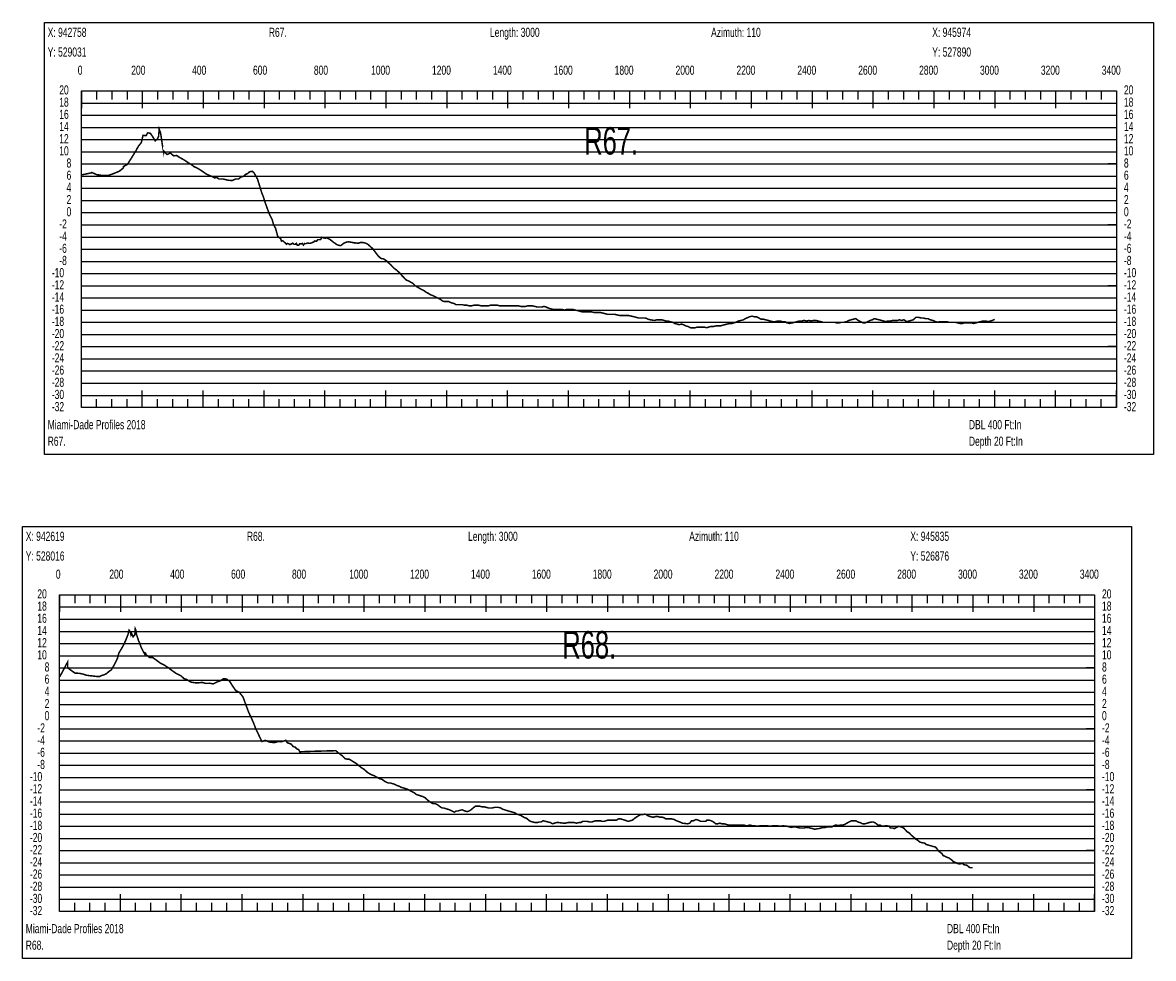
# Model space of a CAD drawing. Header units: inches. Extents: x 471865 to 538526, y 1054316 to 1102451.
# Tile 106 of 114: x 520434 to 524148, y 1099142 to 1102215. Entities that reach past the tile are written whole.
import ezdxf

# ---------------------------------------------------------------- set-up
doc = ezdxf.new("R2010")
doc.units = ezdxf.units.IN
doc.header["$MEASUREMENT"] = 0
for name, color, linetype in [('LABELS', 7, 'Continuous'), ('X_Gr1', 7, 'Continuous'), ('XSECTION', 7, 'Continuous')]:
    doc.layers.add(name, color=color, linetype=linetype)
doc.styles.get("Standard").update_dxf_attribs({"font": 'arial.ttf'})

msp = doc.modelspace()

# ---------------------------------------------------------------- linework, layer by layer
at = {"layer": 'X_Gr1', "color": 6, "linetype": 'Continuous', "lineweight": 18, "true_color": 0xff00ff, "transparency": 33554687, "const_width": 5}
for points in [[(520627.5, 1101713.8), (520627.5, 1101713.8), (520627.8, 1101715), (520660.5, 1101721.9), (520661.2, 1101723), (520676.1, 1101716), (520697.3, 1101712.9), (520714.7, 1101712.9), (520733.3, 1101719.6), (520751.2, 1101726.9), (520764.7, 1101737.9), (520764.9, 1101742.4), (520778, 1101749.4), (520805.1, 1101792.9), (520814.1, 1101809.4), (520823.5, 1101821), (520829.3, 1101845), (520839.2, 1101843.8), (520844.5, 1101853.2), (520853.3, 1101851.6), (520861.5, 1101839.4), (520869.2, 1101826.4), (520876.5, 1101833.5), (520880.1, 1101840.3), (520882.3, 1101865.1), (520887, 1101851.9), (520893.3, 1101809.4), (520896.7, 1101790.8), (520896.9, 1101793.5), (520907.8, 1101781.8), (520919.1, 1101786.8), (520929.5, 1101777.7), (520939.8, 1101778.6), (520949.9, 1101771.8), (520960.9, 1101766), (520971.5, 1101759.2), (520978.5, 1101754.2), (520989.3, 1101748.1), (520996.5, 1101742.2), (521008.4, 1101736.6), (521016.5, 1101731.7), (521027.5, 1101724.5), (521035.5, 1101718.7), (521045.8, 1101713.8), (521056.7, 1101709.4), (521064.5, 1101705), (521071.7, 1101706.4), (521078.8, 1101701.4), (521090.3, 1101701.7), (521097.2, 1101700.4), (521104.4, 1101698.4), (521112.2, 1101696.9), (521122.6, 1101696.8), (521132.7, 1101701.2), (521143.4, 1101701.8), (521150.2, 1101707.5), (521160.2, 1101710.8), (521166.4, 1101716.7), (521172.8, 1101719.6), (521179.6, 1101725.3), (521188.1, 1101726.8), (521194, 1101721.4), (521199.9, 1101711), (521205.5, 1101700.5), (521213.5, 1101674.3), (521218.8, 1101657), (521224.5, 1101643.2), (521229.9, 1101624.7), (521235.3, 1101610.3), (521244.5, 1101585.5), (521253.3, 1101568.1), (521258.2, 1101551), (521264.6, 1101539.4), (521268.7, 1101524.2), (521271.8, 1101512.8), (521277.8, 1101508.1), (521281.4, 1101505.4), (521283.9, 1101497.5), (521287.4, 1101498.9), (521289.9, 1101497.4), (521296, 1101491.8), (521300.6, 1101487.3), (521303.9, 1101489.9), (521309.4, 1101487.5), (521311.6, 1101485.9), (521317, 1101488.6), (521321.1, 1101490.7), (521325.1, 1101487.3), (521329.3, 1101486.9), (521332.9, 1101490.1), (521335.2, 1101484.5), (521340.7, 1101484), (521343.9, 1101489.1), (521348.9, 1101488), (521352.5, 1101490.2), (521356.2, 1101484.3), (521359.5, 1101489.4), (521364.7, 1101489.2), (521368.6, 1101491.3), (521376.3, 1101490.1), (521383.6, 1101491.9), (521389.7, 1101494.8), (521393.5, 1101498.1), (521399.1, 1101497), (521403.6, 1101502.4), (521408.1, 1101502.4), (521412.5, 1101502.7), (521416.8, 1101510.1), (521422.7, 1101508.1), (521427.4, 1101506.7), (521432.6, 1101508.5), (521435.7, 1101506.8), (521443.2, 1101503.1), (521447.7, 1101499.4), (521451.9, 1101496.3), (521454.2, 1101493.8), (521459.9, 1101490.5), (521464.9, 1101486.5), (521469.2, 1101484.6), (521473.3, 1101483.5), (521478.2, 1101482.4), (521483.8, 1101486.6), (521488.9, 1101490.7), (521494.1, 1101492.9), (521499.3, 1101494.6), (521504.5, 1101495.1), (521509.6, 1101494.3), (521514.7, 1101493.5), (521519.9, 1101492.7), (521524.8, 1101491), (521525, 1101491.8), (521531.4, 1101491), (521537.8, 1101491), (521543.8, 1101493), (521550.8, 1101493), (521559.9, 1101491), (521567.7, 1101487), (521583.3, 1101473), (521601.3, 1101449), (521610.1, 1101441), (521619.5, 1101439), (521628.7, 1101433), (521636.9, 1101425), (521643.6, 1101419), (521649.3, 1101413), (521655.5, 1101407), (521663.4, 1101401), (521672.2, 1101393), (521680.9, 1101383), (521688.5, 1101375), (521694.8, 1101369), (521701, 1101367), (521707.9, 1101363), (521715.4, 1101359), (521723.1, 1101351), (521730.1, 1101347), (521736.5, 1101343), (521743.7, 1101339), (521751.9, 1101335), (521760.2, 1101329), (521767.7, 1101325), (521774.2, 1101321), (521780.6, 1101319), (521788, 1101315), (521796.6, 1101311), (521805.1, 1101307), (521812.5, 1101301), (521818.8, 1101299), (521825.6, 1101299), (521833.6, 1101299), (521842, 1101295), (521849.9, 1101293), (521857, 1101289), (521863.6, 1101289), (521870.1, 1101289), (521877.3, 1101289), (521885.2, 1101287), (521893.1, 1101287), (521900.7, 1101285), (521908.3, 1101285), (521916.1, 1101287), (521923.9, 1101287), (521931.9, 1101287), (521939.9, 1101285), (521947.9, 1101285), (521955.8, 1101285), (521963.2, 1101285), (521970.6, 1101287), (521978.1, 1101287), (521985.8, 1101287), (521993.4, 1101287), (522000.9, 1101285), (522008.4, 1101285), (522016.4, 1101285), (522024.8, 1101285), (522032.7, 1101285), (522039.8, 1101285), (522046.8, 1101285), (522054.5, 1101285), (522062.5, 1101285), (522070.5, 1101283), (522078.4, 1101283), (522085.8, 1101283), (522092.9, 1101285), (522100.2, 1101285), (522108.2, 1101285), (522116.6, 1101283), (522124.6, 1101281), (522132, 1101281), (522138.9, 1101281), (522146, 1101283), (522153.7, 1101281), (522161.8, 1101277), (522169.7, 1101275), (522177, 1101273), (522183.8, 1101273), (522190.8, 1101273), (522198.2, 1101273), (522206, 1101273), (522213.6, 1101271), (522220.8, 1101273), (522227.6, 1101273), (522234.4, 1101273), (522241.4, 1101273), (522249.2, 1101271), (522257.3, 1101269), (522265.1, 1101267), (522272.2, 1101265), (522279, 1101265), (522286.6, 1101265), (522295, 1101265), (522303.4, 1101265), (522311.1, 1101263), (522317.7, 1101263), (522324.3, 1101263), (522331.7, 1101263), (522339.7, 1101261), (522347.8, 1101259), (522355.5, 1101257), (522363, 1101257), (522370.6, 1101257), (522378.6, 1101257), (522387.2, 1101255), (522395.8, 1101253), (522403.8, 1101253), (522410.9, 1101253), (522417.5, 1101253), (522424.9, 1101253), (522433.4, 1101251), (522442.3, 1101249), (522450.3, 1101247), (522457, 1101245), (522463.6, 1101245), (522471, 1101245), (522479.7, 1101245), (522488.5, 1101241), (522496.4, 1101239), (522509.3, 1101237), (522516.4, 1101239), (522524.9, 1101239), (522533.4, 1101239), (522540.8, 1101237), (522547.1, 1101235), (522553.4, 1101235), (522560.5, 1101233), (522568.2, 1101231), (522576, 1101227), (522583.4, 1101225), (522590.8, 1101223), (522598, 1101225), (522604.9, 1101223), (522612.1, 1101219), (522619.7, 1101217), (522627.8, 1101213), (522635.5, 1101213), (522642.7, 1101213), (522649.7, 1101215), (522656.8, 1101215), (522665, 1101215), (522673.3, 1101215), (522680.6, 1101213), (522687.1, 1101215), (522694, 1101217), (522702.2, 1101217), (522710.8, 1101219), (522718.7, 1101219), (522725.7, 1101219), (522732.6, 1101221), (522740.1, 1101223), (522748, 1101225), (522755.8, 1101227), (522763.2, 1101227), (522769.9, 1101229), (522776.8, 1101231), (522784.7, 1101235), (522793.1, 1101237), (522801, 1101239), (522807.8, 1101243), (522821.4, 1101249), (522829.5, 1101251), (522837.8, 1101249), (522845.2, 1101249), (522852.1, 1101245), (522859, 1101241), (522866.5, 1101241), (522874.6, 1101239), (522882.6, 1101237), (522890.3, 1101235), (522897.8, 1101233), (522905.4, 1101233), (522913.4, 1101235), (522921.6, 1101235), (522929.7, 1101233), (522937.6, 1101233), (522945.2, 1101229), (522953.2, 1101227), (522961.5, 1101229), (522969.8, 1101231), (522977.2, 1101233), (522984.4, 1101235), (522992.4, 1101235), (523000.8, 1101237), (523009.1, 1101235), (523016.7, 1101237), (523023.8, 1101235), (523031.3, 1101237), (523039.5, 1101237), (523048, 1101235), (523055.8, 1101233), (523062.5, 1101231), (523069.4, 1101231), (523077.1, 1101231), (523085.5, 1101231), (523093.7, 1101231), (523100.8, 1101231), (523107.8, 1101229), (523115, 1101229), (523123.1, 1101231), (523131.9, 1101231), (523140.2, 1101233), (523147.7, 1101237), (523154.8, 1101239), (523162.2, 1101241), (523170.2, 1101243), (523178.3, 1101237), (523186.2, 1101233), (523194, 1101229), (523201.8, 1101229), (523209.6, 1101233), (523217.2, 1101237), (523224.5, 1101239), (523231.4, 1101243), (523238.8, 1101241), (523247, 1101239), (523255, 1101237), (523262.5, 1101235), (523269.3, 1101233), (523276.3, 1101235), (523283.8, 1101235), (523292, 1101237), (523300.2, 1101237), (523307.3, 1101237), (523313.8, 1101239), (523320.7, 1101237), (523328.7, 1101239), (523337.4, 1101233), (523345.1, 1101235), (523351.7, 1101237), (523359, 1101239), (523367.8, 1101247), (523377, 1101247), (523385.3, 1101245), (523392.7, 1101245), (523399.7, 1101243), (523407.1, 1101243), (523415.3, 1101239), (523423.9, 1101237), (523432.2, 1101233), (523439.4, 1101231), (523445.9, 1101233), (523453, 1101233), (523461, 1101233), (523468.9, 1101233), (523476.2, 1101231), (523482.9, 1101231), (523489.7, 1101231), (523497, 1101231), (523504.8, 1101229), (523512.7, 1101227), (523519.9, 1101227), (523526.6, 1101229), (523533.4, 1101229), (523541.3, 1101229), (523549.8, 1101229), (523557.9, 1101227), (523565.4, 1101229), (523572.1, 1101231), (523579.5, 1101233), (523588.1, 1101235), (523596.9, 1101235), (523604.9, 1101233), (523612, 1101235), (523619.2, 1101237), (523626.8, 1101240.7)], [(520555.8, 1100067), (520555.8, 1100067), (520581.7, 1100115.6), (520581.9, 1100096.2), (520592.6, 1100088.1), (520605.9, 1100078.7), (520619.1, 1100078.2), (520632.3, 1100075.7), (520642.5, 1100071.9), (520652.7, 1100070.6), (520663.6, 1100069.5), (520674.5, 1100068.1), (520686, 1100067.5), (520693.4, 1100071.1), (520699.9, 1100072.7), (520708.6, 1100076.7), (520718.3, 1100085.2), (520725, 1100089.3), (520736.2, 1100108.7), (520745.4, 1100128.1), (520749.5, 1100144.1), (520762.8, 1100166.5), (520772.1, 1100186), (520780.2, 1100206.6), (520783.3, 1100219.9), (520787.2, 1100214.5), (520789.7, 1100203.7), (520791.8, 1100208.1), (520796.7, 1100198.1), (520802.2, 1100204.5), (520803.6, 1100224.8), (520805.2, 1100221.2), (520807.8, 1100206.2), (520814.1, 1100186.2), (520817.2, 1100179.9), (520822.9, 1100163.7), (520830.1, 1100149.8), (520834.4, 1100141.7), (520834.6, 1100145.9), (520837.3, 1100144.7), (520839.9, 1100138.7), (520850.4, 1100130.4), (520861.1, 1100129.9), (520871.5, 1100122.4), (520886.3, 1100111.5), (520898.2, 1100105.7), (520912.7, 1100096.2), (520923.8, 1100087.7), (520938.4, 1100077.5), (520952.8, 1100070.6), (520963.9, 1100060.7), (520971.3, 1100058.5), (520986.2, 1100049.4), (520998.4, 1100047.3), (521009.6, 1100046.7), (521023.5, 1100048.2), (521035.1, 1100045), (521048.9, 1100045.6), (521059.5, 1100043.3), (521073.1, 1100050.1), (521083.3, 1100053.7), (521093.5, 1100060.4), (521103.6, 1100059.4), (521113.6, 1100052), (521123.8, 1100035.9), (521134.1, 1100021.1), (521145.2, 1100016.2), (521157.9, 1099999.8), (521167, 1099974.5), (521176.7, 1099948.8), (521185.6, 1099930.3), (521192.5, 1099914.4), (521200.8, 1099892.7), (521205.2, 1099884.3), (521213.1, 1099867.6), (521219.8, 1099854.2), (521225.5, 1099856.2), (521229.7, 1099857.8), (521236.2, 1099856.4), (521239.8, 1099853.9), (521247.8, 1099851.7), (521252.6, 1099851.4), (521258.7, 1099850.7), (521265, 1099851.4), (521270.7, 1099853.6), (521275.6, 1099853.9), (521278.9, 1099853.9), (521282.8, 1099853.3), (521291.7, 1099855.9), (521298.3, 1099858.2), (521303.4, 1099849.7), (521309.3, 1099848.1), (521315.8, 1099845.7), (521322.4, 1099837.6), (521328.9, 1099835.6), (521334.8, 1099829.4), (521339.8, 1099828.2), (521344.4, 1099819.7), (521349.4, 1099820.8), (521354.7, 1099820.9), (521359.9, 1099821.1), (521365, 1099821.3), (521370.2, 1099821.4), (521375.3, 1099821.6), (521380.4, 1099821.8), (521385.6, 1099822), (521390.8, 1099822.1), (521396, 1099822.3), (521401.2, 1099822.4), (521406.4, 1099822.6), (521411.6, 1099822.7), (521416.8, 1099822.9), (521422, 1099823), (521427.2, 1099823.1), (521432.4, 1099823.3), (521437.5, 1099823.4), (521442.7, 1099823.5), (521447.8, 1099823.6), (521453, 1099823.8), (521458.1, 1099824), (521462.3, 1099824), (521468.7, 1099818.9), (521475.1, 1099813.8), (521481.6, 1099808.7), (521485, 1099806), (521492.7, 1099798), (521499.9, 1099796), (521506.7, 1099796), (521513.2, 1099792), (521519.8, 1099788), (521526.2, 1099784), (521532.7, 1099780), (521539.5, 1099774), (521546.6, 1099768), (521553.8, 1099764), (521560.7, 1099758), (521567.3, 1099752), (521574.3, 1099748), (521581.7, 1099744), (521588.7, 1099742), (521594.5, 1099738), (521599.9, 1099736), (521606.4, 1099732), (521614.2, 1099730), (521622.4, 1099724), (521629.5, 1099720), (521635.6, 1099718), (521641.7, 1099718), (521648.1, 1099716), (521655.1, 1099714), (521662.4, 1099710), (521669.5, 1099708), (521676.5, 1099704), (521683.3, 1099702), (521690.1, 1099700), (521696.8, 1099698), (521703.9, 1099694), (521711.6, 1099690), (521719.7, 1099686), (521727.4, 1099680), (521734, 1099678), (521739.8, 1099676), (521746.6, 1099674), (521754.9, 1099670), (521763.9, 1099662), (521771.7, 1099656), (521777.6, 1099652), (521783, 1099650), (521789.5, 1099650), (521797.1, 1099646), (521804.9, 1099640), (521811.7, 1099636), (521817.3, 1099636), (521822.8, 1099634), (521829.3, 1099632), (521836.5, 1099630), (521844.2, 1099626), (521851.7, 1099622), (521857.9, 1099626), (521863.1, 1099626), (521869.5, 1099628), (521877.6, 1099630), (521886.4, 1099626), (521894, 1099624), (521900.2, 1099626), (521906.5, 1099630), (521913.6, 1099636), (521921.1, 1099642), (521928.3, 1099642), (521934.8, 1099642), (521941.4, 1099640), (521948.8, 1099640), (521956.6, 1099638), (521963.9, 1099636), (521970.6, 1099636), (521977, 1099636), (521983.5, 1099638), (521990.1, 1099638), (521996.6, 1099638), (522003.5, 1099636), (522010.4, 1099632), (522016.8, 1099630), (522022.9, 1099628), (522029.3, 1099626), (522036.6, 1099624), (522044, 1099622), (522050.5, 1099620), (522056.4, 1099616), (522062.5, 1099614), (522069.1, 1099612), (522075.9, 1099608), (522082.7, 1099604), (522089.4, 1099602), (522095.6, 1099596), (522101.9, 1099592), (522109, 1099590), (522117.1, 1099588), (522124.7, 1099588), (522131.1, 1099590), (522136.9, 1099590), (522143.4, 1099594), (522151.3, 1099592), (522159.8, 1099590), (522167.5, 1099588), (522174.1, 1099584), (522180.6, 1099586), (522187.5, 1099588), (522195.1, 1099588), (522210.3, 1099586), (522217.3, 1099586), (522224.1, 1099588), (522230.9, 1099588), (522238, 1099588), (522245.6, 1099588), (522253.4, 1099586), (522260.7, 1099588), (522267.2, 1099588), (522273.6, 1099592), (522280.8, 1099592), (522288.7, 1099592), (522296.3, 1099590), (522303.1, 1099590), (522309.2, 1099592), (522315.8, 1099594), (522323.2, 1099594), (522330.7, 1099594), (522337.5, 1099592), (522343.4, 1099592), (522349.6, 1099594), (522356.5, 1099596), (522363.9, 1099596), (522371.1, 1099596), (522377.8, 1099596), (522384.2, 1099596), (522390.8, 1099600), (522397.8, 1099600), (522405.1, 1099598), (522411.6, 1099596), (522417.3, 1099594), (522423.2, 1099592), (522429.8, 1099594), (522436.9, 1099596), (522443.8, 1099602), (522450, 1099606), (522456.2, 1099610), (522463.3, 1099614), (522470.5, 1099614), (522477, 1099616), (522482.9, 1099614), (522488.6, 1099610), (522494.8, 1099608), (522501.3, 1099606), (522507.9, 1099606), (522513.9, 1099608), (522519.8, 1099608), (522526.2, 1099606), (522533.3, 1099606), (522540.3, 1099604), (522546.5, 1099600), (522552, 1099600), (522558.4, 1099600), (522566.1, 1099600), (522574.2, 1099598), (522581.2, 1099594), (522586.9, 1099592), (522592.9, 1099590), (522600.9, 1099586), (522618.3, 1099584), (522625, 1099586), (522630.8, 1099594), (522637.4, 1099594), (522645.1, 1099598), (522653.2, 1099596), (522660.7, 1099592), (522667.7, 1099592), (522677.5, 1099592), (522681, 1099596), (522688.3, 1099596), (522695.7, 1099594), (522703.1, 1099590), (522710.4, 1099584), (522717.2, 1099584), (522723.7, 1099586), (522730.8, 1099584), (522738.1, 1099584), (522745.1, 1099582), (522752, 1099580), (522759.2, 1099580), (522766.4, 1099580), (522773.3, 1099580), (522780.2, 1099580), (522787.1, 1099580), (522794.4, 1099580), (522801.8, 1099580), (522809, 1099578), (522815.8, 1099578), (522822.3, 1099580), (522829.2, 1099578), (522836.8, 1099578), (522844.4, 1099576), (522851.1, 1099576), (522857.3, 1099578), (522863.8, 1099578), (522871.1, 1099578), (522878.9, 1099578), (522886.1, 1099576), (522892.5, 1099576), (522898.9, 1099578), (522905.6, 1099578), (522912.3, 1099578), (522919.3, 1099576), (522926, 1099576), (522932.1, 1099578), (522938.1, 1099576), (522944.7, 1099576), (522951.7, 1099574), (522958.4, 1099572), (522964.9, 1099574), (522971.8, 1099574), (522979.5, 1099572), (522987.2, 1099570), (522994.2, 1099570), (523000.3, 1099570), (523006.7, 1099572), (523013.9, 1099572), (523021.6, 1099570), (523029.1, 1099568), (523035.7, 1099566), (523045.2, 1099568), (523048.8, 1099568), (523056, 1099570), (523063.1, 1099572), (523070.1, 1099572), (523077.6, 1099574), (523085.1, 1099574), (523092.2, 1099574), (523098.9, 1099578), (523105.8, 1099580), (523113, 1099578), (523120.6, 1099580), (523127.9, 1099580), (523134.5, 1099582), (523141, 1099586), (523148.4, 1099590), (523156.7, 1099594), (523164.4, 1099594), (523170.9, 1099594), (523177.2, 1099590), (523184.5, 1099588), (523192.9, 1099584), (523200.8, 1099584), (523207.5, 1099586), (523213.6, 1099588), (523223.7, 1099590), (523227.7, 1099590), (523235.7, 1099586), (523243.3, 1099580), (523250, 1099580), (523256.2, 1099576), (523262.7, 1099576), (523269.5, 1099578), (523280.5, 1099576), (523283.9, 1099570), (523293.4, 1099570), (523296.8, 1099568), (523304.1, 1099572), (523311.7, 1099576), (523318.7, 1099574), (523328, 1099570), (523331.5, 1099566), (523338.7, 1099558), (523346.1, 1099554), (523353.3, 1099546), (523363.2, 1099538), (523366.7, 1099534), (523373.6, 1099530), (523380.8, 1099524), (523387.7, 1099522), (523397.7, 1099520), (523401.5, 1099516), (523409.2, 1099514), (523416.2, 1099512), (523422.2, 1099510), (523431.6, 1099508), (523435.4, 1099504), (523443.1, 1099494), (523453.7, 1099486), (523456.9, 1099480), (523465.9, 1099476), (523469.2, 1099474), (523476.1, 1099472), (523487, 1099464), (523490.5, 1099460), (523500.2, 1099456), (523503.6, 1099454), (523510.5, 1099452), (523521.2, 1099454), (523524.7, 1099450), (523534.6, 1099448), (523537.9, 1099446), (523544.7, 1099440), (523552.1, 1099440), (523554.8, 1099440)]]:
    msp.add_lwpolyline(points, dxfattribs=at)
at = {"layer": 'XSECTION', "color": 18, "linetype": 'Continuous', "true_color": 0x000000}
for points in [[(520505.6, 1102215), (524148, 1102215), (524148, 1100797), (520505.6, 1100797), (520505.6, 1102215)], [(520626.8, 1101991), (524026.8, 1101991), (524026.8, 1100951), (520626.8, 1100951), (520626.8, 1101991)], [(520626.8, 1101991), (520626.8, 1101934.6)], [(520626.8, 1101991), (520626.8, 1101934.6)], [(520626.8, 1101991), (520626.8, 1101963)], [(520626.8, 1101991), (520626.8, 1101963)], [(520676.8, 1101991), (520676.8, 1101963)], [(520726.8, 1101991), (520726.8, 1101963)], [(520776.8, 1101991), (520776.8, 1101963)], [(520826.8, 1101991), (520826.8, 1101934.6)], [(520826.8, 1101991), (520826.8, 1101963)], [(520876.8, 1101991), (520876.8, 1101963)], [(520926.8, 1101991), (520926.8, 1101963)], [(520976.8, 1101991), (520976.8, 1101963)], [(521026.8, 1101991), (521026.8, 1101934.6)], [(521026.8, 1101991), (521026.8, 1101963)], [(521076.8, 1101991), (521076.8, 1101963)], [(521126.8, 1101991), (521126.8, 1101963)], [(521176.8, 1101991), (521176.8, 1101963)], [(521226.8, 1101991), (521226.8, 1101934.6)], [(521226.8, 1101991), (521226.8, 1101963)], [(521276.8, 1101991), (521276.8, 1101963)], [(521326.8, 1101991), (521326.8, 1101963)], [(521376.8, 1101991), (521376.8, 1101963)], [(521426.8, 1101991), (521426.8, 1101934.6)], [(521426.8, 1101991), (521426.8, 1101963)], [(521476.8, 1101991), (521476.8, 1101963)], [(521526.8, 1101991), (521526.8, 1101963)], [(521576.8, 1101991), (521576.8, 1101963)], [(521626.8, 1101991), (521626.8, 1101934.6)], [(521626.8, 1101991), (521626.8, 1101963)], [(521676.8, 1101991), (521676.8, 1101963)], [(521726.8, 1101991), (521726.8, 1101963)], [(521776.8, 1101991), (521776.8, 1101963)], [(521826.8, 1101991), (521826.8, 1101934.6)], [(521826.8, 1101991), (521826.8, 1101963)], [(521876.8, 1101991), (521876.8, 1101963)], [(521926.8, 1101991), (521926.8, 1101963)], [(521976.8, 1101991), (521976.8, 1101963)], [(522026.8, 1101991), (522026.8, 1101934.6)], [(522026.8, 1101991), (522026.8, 1101963)], [(522076.8, 1101991), (522076.8, 1101963)], [(522126.8, 1101991), (522126.8, 1101963)], [(522176.8, 1101991), (522176.8, 1101963)], [(522226.8, 1101991), (522226.8, 1101934.6)], [(522226.8, 1101991), (522226.8, 1101963)], [(522276.8, 1101991), (522276.8, 1101963)], [(522326.8, 1101991), (522326.8, 1101963)], [(522376.8, 1101991), (522376.8, 1101963)], [(522426.8, 1101991), (522426.8, 1101934.6)], [(522426.8, 1101991), (522426.8, 1101963)], [(522476.8, 1101991), (522476.8, 1101963)], [(522526.8, 1101991), (522526.8, 1101963)], [(522576.8, 1101991), (522576.8, 1101963)], [(522626.8, 1101991), (522626.8, 1101934.6)], [(522626.8, 1101991), (522626.8, 1101963)], [(522676.8, 1101991), (522676.8, 1101963)], [(522726.8, 1101991), (522726.8, 1101963)], [(522776.8, 1101991), (522776.8, 1101963)], [(522826.8, 1101991), (522826.8, 1101934.6)], [(522826.8, 1101991), (522826.8, 1101963)], [(522876.8, 1101991), (522876.8, 1101963)], [(522926.8, 1101991), (522926.8, 1101963)], [(522976.8, 1101991), (522976.8, 1101963)], [(523026.8, 1101991), (523026.8, 1101934.6)], [(523026.8, 1101991), (523026.8, 1101963)], [(523076.8, 1101991), (523076.8, 1101963)], [(523126.8, 1101991), (523126.8, 1101963)], [(523176.8, 1101991), (523176.8, 1101963)], [(523226.8, 1101991), (523226.8, 1101934.6)], [(523226.8, 1101991), (523226.8, 1101963)], [(523276.8, 1101991), (523276.8, 1101963)], [(523326.8, 1101991), (523326.8, 1101963)], [(523376.8, 1101991), (523376.8, 1101963)], [(523426.8, 1101991), (523426.8, 1101934.6)], [(523426.8, 1101991), (523426.8, 1101963)], [(523476.8, 1101991), (523476.8, 1101963)], [(523526.8, 1101991), (523526.8, 1101963)], [(523576.8, 1101991), (523576.8, 1101963)], [(523626.8, 1101991), (523626.8, 1101934.6)], [(523626.8, 1101991), (523626.8, 1101963)], [(523676.8, 1101991), (523676.8, 1101963)], [(523726.8, 1101991), (523726.8, 1101963)], [(523776.8, 1101991), (523776.8, 1101963)], [(523826.8, 1101991), (523826.8, 1101934.6)], [(523826.8, 1101991), (523826.8, 1101963)], [(523876.8, 1101991), (523876.8, 1101963)], [(523926.8, 1101991), (523926.8, 1101963)], [(523976.8, 1101991), (523976.8, 1101963)], [(524026.8, 1101991), (524026.8, 1101934.6)], [(524026.8, 1101991), (524026.8, 1101963)], [(520626.8, 1101751), (520654.8, 1101751)], [(524026.8, 1101751), (523998.8, 1101751)], [(520626.8, 1101551), (520654.8, 1101551)], [(524026.8, 1101551), (523998.8, 1101551)], [(520626.8, 1101351), (520654.8, 1101351)], [(524026.8, 1101351), (523998.8, 1101351)], [(520626.8, 1101151), (520654.8, 1101151)], [(524026.8, 1101151), (523998.8, 1101151)], [(520626.8, 1100951), (520626.8, 1101007.4)], [(520626.8, 1100951), (520626.8, 1101007.4)], [(520826.8, 1100951), (520826.8, 1101007.4)], [(521026.8, 1100951), (521026.8, 1101007.4)], [(521226.8, 1100951), (521226.8, 1101007.4)], [(521426.8, 1100951), (521426.8, 1101007.4)], [(521626.8, 1100951), (521626.8, 1101007.4)], [(521826.8, 1100951), (521826.8, 1101007.4)], [(522026.8, 1100951), (522026.8, 1101007.4)], [(522226.8, 1100951), (522226.8, 1101007.4)], [(522426.8, 1100951), (522426.8, 1101007.4)], [(522626.8, 1100951), (522626.8, 1101007.4)], [(522826.8, 1100951), (522826.8, 1101007.4)], [(523026.8, 1100951), (523026.8, 1101007.4)], [(523226.8, 1100951), (523226.8, 1101007.4)], [(523426.8, 1100951), (523426.8, 1101007.4)], [(523626.8, 1100951), (523626.8, 1101007.4)], [(523826.8, 1100951), (523826.8, 1101007.4)], [(524026.8, 1100951), (524026.8, 1101007.4)], [(520626.8, 1100951), (520626.8, 1100979)], [(520626.8, 1100951), (520626.8, 1100979)], [(520676.8, 1100951), (520676.8, 1100979)], [(520726.8, 1100951), (520726.8, 1100979)], [(520776.8, 1100951), (520776.8, 1100979)], [(520826.8, 1100951), (520826.8, 1100979)], [(520876.8, 1100951), (520876.8, 1100979)], [(520926.8, 1100951), (520926.8, 1100979)], [(520976.8, 1100951), (520976.8, 1100979)], [(521026.8, 1100951), (521026.8, 1100979)], [(521076.8, 1100951), (521076.8, 1100979)], [(521126.8, 1100951), (521126.8, 1100979)], [(521176.8, 1100951), (521176.8, 1100979)], [(521226.8, 1100951), (521226.8, 1100979)], [(521276.8, 1100951), (521276.8, 1100979)], [(521326.8, 1100951), (521326.8, 1100979)], [(521376.8, 1100951), (521376.8, 1100979)], [(521426.8, 1100951), (521426.8, 1100979)], [(521476.8, 1100951), (521476.8, 1100979)], [(521526.8, 1100951), (521526.8, 1100979)], [(521576.8, 1100951), (521576.8, 1100979)], [(521626.8, 1100951), (521626.8, 1100979)], [(521676.8, 1100951), (521676.8, 1100979)], [(521726.8, 1100951), (521726.8, 1100979)], [(521776.8, 1100951), (521776.8, 1100979)], [(521826.8, 1100951), (521826.8, 1100979)], [(521876.8, 1100951), (521876.8, 1100979)], [(521926.8, 1100951), (521926.8, 1100979)], [(521976.8, 1100951), (521976.8, 1100979)], [(522026.8, 1100951), (522026.8, 1100979)], [(522076.8, 1100951), (522076.8, 1100979)], [(522126.8, 1100951), (522126.8, 1100979)], [(522176.8, 1100951), (522176.8, 1100979)], [(522226.8, 1100951), (522226.8, 1100979)], [(522276.8, 1100951), (522276.8, 1100979)], [(522326.8, 1100951), (522326.8, 1100979)], [(522376.8, 1100951), (522376.8, 1100979)], [(522426.8, 1100951), (522426.8, 1100979)], [(522476.8, 1100951), (522476.8, 1100979)], [(522526.8, 1100951), (522526.8, 1100979)], [(522576.8, 1100951), (522576.8, 1100979)], [(522626.8, 1100951), (522626.8, 1100979)], [(522676.8, 1100951), (522676.8, 1100979)], [(522726.8, 1100951), (522726.8, 1100979)], [(522776.8, 1100951), (522776.8, 1100979)], [(522826.8, 1100951), (522826.8, 1100979)], [(522876.8, 1100951), (522876.8, 1100979)], [(522926.8, 1100951), (522926.8, 1100979)], [(522976.8, 1100951), (522976.8, 1100979)], [(523026.8, 1100951), (523026.8, 1100979)], [(523076.8, 1100951), (523076.8, 1100979)], [(523126.8, 1100951), (523126.8, 1100979)], [(523176.8, 1100951), (523176.8, 1100979)], [(523226.8, 1100951), (523226.8, 1100979)], [(523276.8, 1100951), (523276.8, 1100979)], [(523326.8, 1100951), (523326.8, 1100979)], [(523376.8, 1100951), (523376.8, 1100979)], [(523426.8, 1100951), (523426.8, 1100979)], [(523476.8, 1100951), (523476.8, 1100979)], [(523526.8, 1100951), (523526.8, 1100979)], [(523576.8, 1100951), (523576.8, 1100979)], [(523626.8, 1100951), (523626.8, 1100979)], [(523676.8, 1100951), (523676.8, 1100979)], [(523726.8, 1100951), (523726.8, 1100979)], [(523776.8, 1100951), (523776.8, 1100979)], [(523826.8, 1100951), (523826.8, 1100979)], [(523876.8, 1100951), (523876.8, 1100979)], [(523926.8, 1100951), (523926.8, 1100979)], [(523976.8, 1100951), (523976.8, 1100979)], [(524026.8, 1100951), (524026.8, 1100979)], [(520433.6, 1100560), (524076, 1100560), (524076, 1099142), (520433.6, 1099142), (520433.6, 1100560)], [(520554.8, 1100336), (523954.8, 1100336), (523954.8, 1099296), (520554.8, 1099296), (520554.8, 1100336)], [(520554.8, 1100336), (520554.8, 1100279.6)], [(520554.8, 1100336), (520554.8, 1100279.6)], [(520554.8, 1100336), (520554.8, 1100308)], [(520554.8, 1100336), (520554.8, 1100308)], [(520604.8, 1100336), (520604.8, 1100308)], [(520654.8, 1100336), (520654.8, 1100308)], [(520704.8, 1100336), (520704.8, 1100308)], [(520754.8, 1100336), (520754.8, 1100279.6)], [(520754.8, 1100336), (520754.8, 1100308)], [(520804.8, 1100336), (520804.8, 1100308)], [(520854.8, 1100336), (520854.8, 1100308)], [(520904.8, 1100336), (520904.8, 1100308)], [(520954.8, 1100336), (520954.8, 1100279.6)], [(520954.8, 1100336), (520954.8, 1100308)], [(521004.8, 1100336), (521004.8, 1100308)], [(521054.8, 1100336), (521054.8, 1100308)], [(521104.8, 1100336), (521104.8, 1100308)], [(521154.8, 1100336), (521154.8, 1100279.6)], [(521154.8, 1100336), (521154.8, 1100308)], [(521204.8, 1100336), (521204.8, 1100308)], [(521254.8, 1100336), (521254.8, 1100308)], [(521304.8, 1100336), (521304.8, 1100308)], [(521354.8, 1100336), (521354.8, 1100279.6)], [(521354.8, 1100336), (521354.8, 1100308)], [(521404.8, 1100336), (521404.8, 1100308)], [(521454.8, 1100336), (521454.8, 1100308)], [(521504.8, 1100336), (521504.8, 1100308)], [(521554.8, 1100336), (521554.8, 1100279.6)], [(521554.8, 1100336), (521554.8, 1100308)], [(521604.8, 1100336), (521604.8, 1100308)], [(521654.8, 1100336), (521654.8, 1100308)], [(521704.8, 1100336), (521704.8, 1100308)], [(521754.8, 1100336), (521754.8, 1100279.6)], [(521754.8, 1100336), (521754.8, 1100308)], [(521804.8, 1100336), (521804.8, 1100308)], [(521854.8, 1100336), (521854.8, 1100308)], [(521904.8, 1100336), (521904.8, 1100308)], [(521954.8, 1100336), (521954.8, 1100279.6)], [(521954.8, 1100336), (521954.8, 1100308)], [(522004.8, 1100336), (522004.8, 1100308)], [(522054.8, 1100336), (522054.8, 1100308)], [(522104.8, 1100336), (522104.8, 1100308)], [(522154.8, 1100336), (522154.8, 1100279.6)], [(522154.8, 1100336), (522154.8, 1100308)], [(522204.8, 1100336), (522204.8, 1100308)], [(522254.8, 1100336), (522254.8, 1100308)], [(522304.8, 1100336), (522304.8, 1100308)], [(522354.8, 1100336), (522354.8, 1100279.6)], [(522354.8, 1100336), (522354.8, 1100308)], [(522404.8, 1100336), (522404.8, 1100308)], [(522454.8, 1100336), (522454.8, 1100308)], [(522504.8, 1100336), (522504.8, 1100308)], [(522554.8, 1100336), (522554.8, 1100279.6)], [(522554.8, 1100336), (522554.8, 1100308)], [(522604.8, 1100336), (522604.8, 1100308)], [(522654.8, 1100336), (522654.8, 1100308)], [(522704.8, 1100336), (522704.8, 1100308)], [(522754.8, 1100336), (522754.8, 1100279.6)], [(522754.8, 1100336), (522754.8, 1100308)], [(522804.8, 1100336), (522804.8, 1100308)], [(522854.8, 1100336), (522854.8, 1100308)], [(522904.8, 1100336), (522904.8, 1100308)], [(522954.8, 1100336), (522954.8, 1100279.6)], [(522954.8, 1100336), (522954.8, 1100308)], [(523004.8, 1100336), (523004.8, 1100308)], [(523054.8, 1100336), (523054.8, 1100308)], [(523104.8, 1100336), (523104.8, 1100308)], [(523154.8, 1100336), (523154.8, 1100279.6)], [(523154.8, 1100336), (523154.8, 1100308)], [(523204.8, 1100336), (523204.8, 1100308)], [(523254.8, 1100336), (523254.8, 1100308)], [(523304.8, 1100336), (523304.8, 1100308)], [(523354.8, 1100336), (523354.8, 1100279.6)], [(523354.8, 1100336), (523354.8, 1100308)], [(523404.8, 1100336), (523404.8, 1100308)], [(523454.8, 1100336), (523454.8, 1100308)], [(523504.8, 1100336), (523504.8, 1100308)], [(523554.8, 1100336), (523554.8, 1100279.6)], [(523554.8, 1100336), (523554.8, 1100308)], [(523604.8, 1100336), (523604.8, 1100308)], [(523654.8, 1100336), (523654.8, 1100308)], [(523704.8, 1100336), (523704.8, 1100308)], [(523754.8, 1100336), (523754.8, 1100279.6)], [(523754.8, 1100336), (523754.8, 1100308)], [(523804.8, 1100336), (523804.8, 1100308)], [(523854.8, 1100336), (523854.8, 1100308)], [(523904.8, 1100336), (523904.8, 1100308)], [(523954.8, 1100336), (523954.8, 1100279.6)], [(523954.8, 1100336), (523954.8, 1100308)], [(520554.8, 1100096), (520582.8, 1100096)], [(523954.8, 1100096), (523926.8, 1100096)], [(520554.8, 1099896), (520582.8, 1099896)], [(523954.8, 1099896), (523926.8, 1099896)], [(520554.8, 1099696), (520582.8, 1099696)], [(523954.8, 1099696), (523926.8, 1099696)], [(520554.8, 1099496), (520582.8, 1099496)], [(523954.8, 1099496), (523926.8, 1099496)], [(520554.8, 1099296), (520554.8, 1099352.4)], [(520554.8, 1099296), (520554.8, 1099352.4)], [(520754.8, 1099296), (520754.8, 1099352.4)], [(520954.8, 1099296), (520954.8, 1099352.4)], [(521154.8, 1099296), (521154.8, 1099352.4)], [(521354.8, 1099296), (521354.8, 1099352.4)], [(521554.8, 1099296), (521554.8, 1099352.4)], [(521754.8, 1099296), (521754.8, 1099352.4)], [(521954.8, 1099296), (521954.8, 1099352.4)], [(522154.8, 1099296), (522154.8, 1099352.4)], [(522354.8, 1099296), (522354.8, 1099352.4)], [(522554.8, 1099296), (522554.8, 1099352.4)], [(522754.8, 1099296), (522754.8, 1099352.4)], [(522954.8, 1099296), (522954.8, 1099352.4)], [(523154.8, 1099296), (523154.8, 1099352.4)], [(523354.8, 1099296), (523354.8, 1099352.4)], [(523554.8, 1099296), (523554.8, 1099352.4)], [(523754.8, 1099296), (523754.8, 1099352.4)], [(523954.8, 1099296), (523954.8, 1099352.4)], [(520554.8, 1099296), (520554.8, 1099324)], [(520554.8, 1099296), (520554.8, 1099324)], [(520604.8, 1099296), (520604.8, 1099324)], [(520654.8, 1099296), (520654.8, 1099324)], [(520704.8, 1099296), (520704.8, 1099324)], [(520754.8, 1099296), (520754.8, 1099324)], [(520804.8, 1099296), (520804.8, 1099324)], [(520854.8, 1099296), (520854.8, 1099324)], [(520904.8, 1099296), (520904.8, 1099324)], [(520954.8, 1099296), (520954.8, 1099324)], [(521004.8, 1099296), (521004.8, 1099324)], [(521054.8, 1099296), (521054.8, 1099324)], [(521104.8, 1099296), (521104.8, 1099324)], [(521154.8, 1099296), (521154.8, 1099324)], [(521204.8, 1099296), (521204.8, 1099324)], [(521254.8, 1099296), (521254.8, 1099324)], [(521304.8, 1099296), (521304.8, 1099324)], [(521354.8, 1099296), (521354.8, 1099324)], [(521404.8, 1099296), (521404.8, 1099324)], [(521454.8, 1099296), (521454.8, 1099324)], [(521504.8, 1099296), (521504.8, 1099324)], [(521554.8, 1099296), (521554.8, 1099324)], [(521604.8, 1099296), (521604.8, 1099324)], [(521654.8, 1099296), (521654.8, 1099324)], [(521704.8, 1099296), (521704.8, 1099324)], [(521754.8, 1099296), (521754.8, 1099324)], [(521804.8, 1099296), (521804.8, 1099324)], [(521854.8, 1099296), (521854.8, 1099324)], [(521904.8, 1099296), (521904.8, 1099324)], [(521954.8, 1099296), (521954.8, 1099324)], [(522004.8, 1099296), (522004.8, 1099324)], [(522054.8, 1099296), (522054.8, 1099324)], [(522104.8, 1099296), (522104.8, 1099324)], [(522154.8, 1099296), (522154.8, 1099324)], [(522204.8, 1099296), (522204.8, 1099324)], [(522254.8, 1099296), (522254.8, 1099324)], [(522304.8, 1099296), (522304.8, 1099324)], [(522354.8, 1099296), (522354.8, 1099324)], [(522404.8, 1099296), (522404.8, 1099324)], [(522454.8, 1099296), (522454.8, 1099324)], [(522504.8, 1099296), (522504.8, 1099324)], [(522554.8, 1099296), (522554.8, 1099324)], [(522604.8, 1099296), (522604.8, 1099324)], [(522654.8, 1099296), (522654.8, 1099324)], [(522704.8, 1099296), (522704.8, 1099324)], [(522754.8, 1099296), (522754.8, 1099324)], [(522804.8, 1099296), (522804.8, 1099324)], [(522854.8, 1099296), (522854.8, 1099324)], [(522904.8, 1099296), (522904.8, 1099324)], [(522954.8, 1099296), (522954.8, 1099324)], [(523004.8, 1099296), (523004.8, 1099324)], [(523054.8, 1099296), (523054.8, 1099324)], [(523104.8, 1099296), (523104.8, 1099324)], [(523154.8, 1099296), (523154.8, 1099324)], [(523204.8, 1099296), (523204.8, 1099324)], [(523254.8, 1099296), (523254.8, 1099324)], [(523304.8, 1099296), (523304.8, 1099324)], [(523354.8, 1099296), (523354.8, 1099324)], [(523404.8, 1099296), (523404.8, 1099324)], [(523454.8, 1099296), (523454.8, 1099324)], [(523504.8, 1099296), (523504.8, 1099324)], [(523554.8, 1099296), (523554.8, 1099324)], [(523604.8, 1099296), (523604.8, 1099324)], [(523654.8, 1099296), (523654.8, 1099324)], [(523704.8, 1099296), (523704.8, 1099324)], [(523754.8, 1099296), (523754.8, 1099324)], [(523804.8, 1099296), (523804.8, 1099324)], [(523854.8, 1099296), (523854.8, 1099324)], [(523904.8, 1099296), (523904.8, 1099324)], [(523954.8, 1099296), (523954.8, 1099324)]]:
    msp.add_lwpolyline(points, dxfattribs=at)
at = {"layer": 'XSECTION', "color": 18, "true_color": 0x000000}
for points in [[(520626.8, 1101951), (524026.8, 1101951)], [(520626.8, 1101911), (524026.8, 1101911)], [(520626.8, 1101871), (524026.8, 1101871)], [(520626.8, 1101831), (524026.8, 1101831)], [(520626.8, 1101791), (524026.8, 1101791)], [(520626.8, 1101751), (524026.8, 1101751)], [(520626.8, 1101711), (524026.8, 1101711)], [(520626.8, 1101671), (524026.8, 1101671)], [(520626.8, 1101631), (524026.8, 1101631)], [(520626.8, 1101591), (524026.8, 1101591)], [(520626.8, 1101551), (524026.8, 1101551)], [(520626.8, 1101511), (524026.8, 1101511)], [(520626.8, 1101471), (524026.8, 1101471)], [(520626.8, 1101431), (524026.8, 1101431)], [(520626.8, 1101391), (524026.8, 1101391)], [(520626.8, 1101351), (524026.8, 1101351)], [(520626.8, 1101311), (524026.8, 1101311)], [(520626.8, 1101271), (524026.8, 1101271)], [(520626.8, 1101231), (524026.8, 1101231)], [(520626.8, 1101191), (524026.8, 1101191)], [(520626.8, 1101151), (524026.8, 1101151)], [(520626.8, 1101111), (524026.8, 1101111)], [(520626.8, 1101071), (524026.8, 1101071)], [(520626.8, 1101031), (524026.8, 1101031)], [(520626.8, 1100991), (524026.8, 1100991)], [(520554.8, 1100296), (523954.8, 1100296)], [(520554.8, 1100256), (523954.8, 1100256)], [(520554.8, 1100216), (523954.8, 1100216)], [(520554.8, 1100176), (523954.8, 1100176)], [(520554.8, 1100136), (523954.8, 1100136)], [(520554.8, 1100096), (523954.8, 1100096)], [(520554.8, 1100056), (523954.8, 1100056)], [(520554.8, 1100016), (523954.8, 1100016)], [(520554.8, 1099976), (523954.8, 1099976)], [(520554.8, 1099936), (523954.8, 1099936)], [(520554.8, 1099896), (523954.8, 1099896)], [(520554.8, 1099856), (523954.8, 1099856)], [(520554.8, 1099816), (523954.8, 1099816)], [(520554.8, 1099776), (523954.8, 1099776)], [(520554.8, 1099736), (523954.8, 1099736)], [(520554.8, 1099696), (523954.8, 1099696)], [(520554.8, 1099656), (523954.8, 1099656)], [(520554.8, 1099616), (523954.8, 1099616)], [(520554.8, 1099576), (523954.8, 1099576)], [(520554.8, 1099536), (523954.8, 1099536)], [(520554.8, 1099496), (523954.8, 1099496)], [(520554.8, 1099456), (523954.8, 1099456)], [(520554.8, 1099416), (523954.8, 1099416)], [(520554.8, 1099376), (523954.8, 1099376)], [(520554.8, 1099336), (523954.8, 1099336)]]:
    msp.add_lwpolyline(points, dxfattribs=at)

# ---------------------------------------------------------------- texts
at = {"layer": 'LABELS', "color": 18, "true_color": 0x000000, "width": 0.666667}
for s, height, p in [('X: 942758', 30, (520516, 1102168.2)), ('R67.', 30, (521242.4, 1102168.2)), ('Length: 3000', 30, (521968.8, 1102168.2)), ('Azimuth: 110', 30, (522695.2, 1102168.2)), ('X: 945974', 30, (523421.6, 1102168.2)), ('Y: 529031', 30, (520516, 1102103.4)), ('Y: 527890', 30, (523421.6, 1102103.4)), ('0', 30, (520614.8, 1102043.8)), ('0', 30, (520614.8, 1102043.8)), ('200', 30, (520790.4, 1102043.8)), ('400', 30, (520990.4, 1102043.8)), ('600', 30, (521190.4, 1102043.8)), ('800', 30, (521390.4, 1102043.8)), ('1000', 30, (521578.4, 1102043.8)), ('1200', 30, (521778.4, 1102043.8)), ('1400', 30, (521978.4, 1102043.8)), ('1600', 30, (522178.4, 1102043.8)), ('1800', 30, (522378.4, 1102043.8)), ('2000', 30, (522578.4, 1102043.8)), ('2200', 30, (522778.4, 1102043.8)), ('2400', 30, (522978.4, 1102043.8)), ('2600', 30, (523178.4, 1102043.8)), ('2800', 30, (523378.4, 1102043.8)), ('3000', 30, (523578.4, 1102043.8)), ('3200', 30, (523778.4, 1102043.8)), ('3400', 30, (523978.4, 1102043.8)), ('20', 30, (520554, 1101979)), ('20', 30, (524051.2, 1101979)), ('18', 30, (520554, 1101939)), ('18', 30, (524051.2, 1101939)), ('16', 30, (520554, 1101899)), ('16', 30, (524051.2, 1101899)), ('14', 30, (520554, 1101859)), ('14', 30, (524051.2, 1101859)), ('R67.', 90, (522278.4, 1101781.8)), ('12', 30, (520554, 1101819)), ('12', 30, (524051.2, 1101819)), ('10', 30, (520554, 1101779)), ('10', 30, (524051.2, 1101779)), ('8', 30, (520578, 1101739)), ('8', 30, (524051.2, 1101739)), ('6', 30, (520578, 1101699)), ('6', 30, (524051.2, 1101699)), ('4', 30, (520578, 1101659)), ('4', 30, (524051.2, 1101659)), ('2', 30, (520578, 1101619)), ('2', 30, (524051.2, 1101619)), ('0', 30, (520578, 1101579)), ('0', 30, (524051.2, 1101579)), ('-2', 30, (520554, 1101539)), ('-2', 30, (524051.2, 1101539)), ('-4', 30, (520554, 1101499)), ('-4', 30, (524051.2, 1101499)), ('-6', 30, (520554, 1101459)), ('-6', 30, (524051.2, 1101459)), ('-8', 30, (520554, 1101419)), ('-8', 30, (524051.2, 1101419)), ('-10', 30, (520529.6, 1101379)), ('-10', 30, (524051.2, 1101379)), ('-12', 30, (520529.6, 1101339)), ('-12', 30, (524051.2, 1101339)), ('-14', 30, (520529.6, 1101299)), ('-14', 30, (524051.2, 1101299)), ('-16', 30, (520529.6, 1101259)), ('-16', 30, (524051.2, 1101259)), ('-18', 30, (520529.6, 1101219)), ('-18', 30, (524051.2, 1101219)), ('-20', 30, (520529.6, 1101179)), ('-20', 30, (524051.2, 1101179)), ('-22', 30, (520529.6, 1101139)), ('-22', 30, (524051.2, 1101139)), ('-24', 30, (520529.6, 1101099)), ('-24', 30, (524051.2, 1101099)), ('-26', 30, (520529.6, 1101059)), ('-26', 30, (524051.2, 1101059)), ('-28', 30, (520529.6, 1101019)), ('-28', 30, (524051.2, 1101019)), ('-30', 30, (520529.6, 1100979)), ('-30', 30, (524051.2, 1100979)), ('-32', 30, (520529.6, 1100939)), ('-32', 30, (524051.2, 1100939)), ('Miami-Dade Profiles 2018', 30, (520516, 1100879.8)), ('DBL 400 Ft:In', 30, (523542, 1100879.8)), ('R67.', 30, (520516, 1100825.4)), ('Depth 20 Ft:In', 30, (523542, 1100825.4)), ('X: 942619', 30, (520444, 1100513.2)), ('R68.', 30, (521170.4, 1100513.2)), ('Length: 3000', 30, (521896.8, 1100513.2)), ('Azimuth: 110', 30, (522623.2, 1100513.2)), ('X: 945835', 30, (523349.6, 1100513.2)), ('Y: 528016', 30, (520444, 1100448.4)), ('Y: 526876', 30, (523349.6, 1100448.4)), ('0', 30, (520542.8, 1100388.8)), ('0', 30, (520542.8, 1100388.8)), ('200', 30, (520718.4, 1100388.8)), ('400', 30, (520918.4, 1100388.8)), ('600', 30, (521118.4, 1100388.8)), ('800', 30, (521318.4, 1100388.8)), ('1000', 30, (521506.4, 1100388.8)), ('1200', 30, (521706.4, 1100388.8)), ('1400', 30, (521906.4, 1100388.8)), ('1600', 30, (522106.4, 1100388.8)), ('1800', 30, (522306.4, 1100388.8)), ('2000', 30, (522506.4, 1100388.8)), ('2200', 30, (522706.4, 1100388.8)), ('2400', 30, (522906.4, 1100388.8)), ('2600', 30, (523106.4, 1100388.8)), ('2800', 30, (523306.4, 1100388.8)), ('3000', 30, (523506.4, 1100388.8)), ('3200', 30, (523706.4, 1100388.8)), ('3400', 30, (523906.4, 1100388.8)), ('20', 30, (520482, 1100324)), ('20', 30, (523979.2, 1100324)), ('18', 30, (520482, 1100284)), ('18', 30, (523979.2, 1100284)), ('16', 30, (520482, 1100244)), ('16', 30, (523979.2, 1100244)), ('14', 30, (520482, 1100204)), ('R68.', 90, (522206.4, 1100126.8)), ('14', 30, (523979.2, 1100204)), ('12', 30, (520482, 1100164)), ('12', 30, (523979.2, 1100164)), ('10', 30, (520482, 1100124)), ('10', 30, (523979.2, 1100124)), ('8', 30, (520506, 1100084)), ('8', 30, (523979.2, 1100084)), ('6', 30, (520506, 1100044)), ('6', 30, (523979.2, 1100044)), ('4', 30, (520506, 1100004)), ('4', 30, (523979.2, 1100004)), ('2', 30, (520506, 1099964)), ('2', 30, (523979.2, 1099964)), ('0', 30, (520506, 1099924)), ('0', 30, (523979.2, 1099924)), ('-2', 30, (520482, 1099884)), ('-2', 30, (523979.2, 1099884)), ('-4', 30, (520482, 1099844)), ('-4', 30, (523979.2, 1099844)), ('-6', 30, (520482, 1099804)), ('-6', 30, (523979.2, 1099804)), ('-8', 30, (520482, 1099764)), ('-8', 30, (523979.2, 1099764)), ('-10', 30, (520457.6, 1099724)), ('-10', 30, (523979.2, 1099724)), ('-12', 30, (520457.6, 1099684)), ('-12', 30, (523979.2, 1099684)), ('-14', 30, (520457.6, 1099644)), ('-14', 30, (523979.2, 1099644)), ('-16', 30, (520457.6, 1099604)), ('-16', 30, (523979.2, 1099604)), ('-18', 30, (520457.6, 1099564)), ('-18', 30, (523979.2, 1099564)), ('-20', 30, (520457.6, 1099524)), ('-20', 30, (523979.2, 1099524)), ('-22', 30, (520457.6, 1099484)), ('-22', 30, (523979.2, 1099484)), ('-24', 30, (520457.6, 1099444)), ('-24', 30, (523979.2, 1099444)), ('-26', 30, (520457.6, 1099404)), ('-26', 30, (523979.2, 1099404)), ('-28', 30, (520457.6, 1099364)), ('-28', 30, (523979.2, 1099364)), ('-30', 30, (520457.6, 1099324)), ('-30', 30, (523979.2, 1099324)), ('-32', 30, (520457.6, 1099284)), ('-32', 30, (523979.2, 1099284)), ('Miami-Dade Profiles 2018', 30, (520444, 1099224.8)), ('DBL 400 Ft:In', 30, (523470, 1099224.8)), ('R68.', 30, (520444, 1099170.4)), ('Depth 20 Ft:In', 30, (523470, 1099170.4))]:
    msp.add_text(s, height=height, dxfattribs=at).set_placement(p)

doc.saveas('drawing.dxf')
